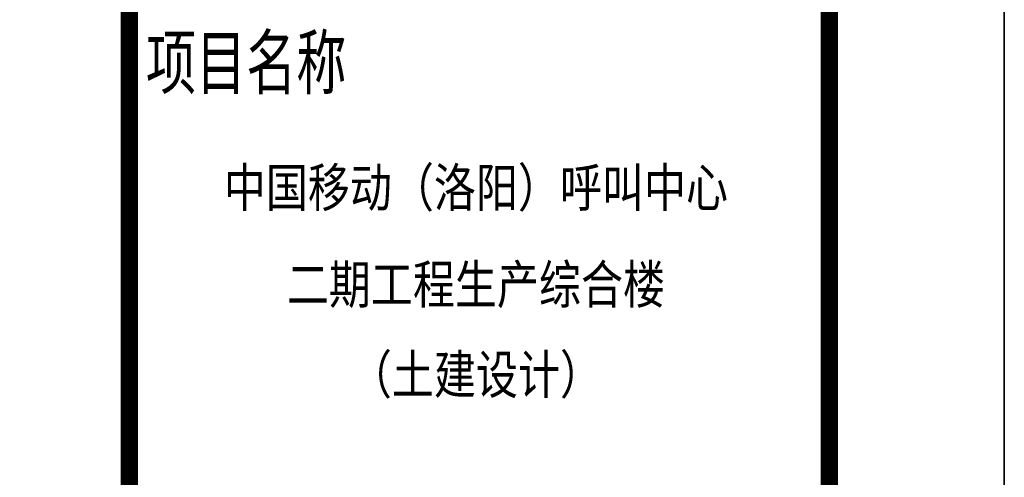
# Model space of a CAD drawing. Extents: x 1109697 to 1467097, y -139975 to 53891.
# Tile 248 of 256: x 1356371 to 1361997, y -66364 to -63746. Entities that reach past the tile are written whole.
import ezdxf
from ezdxf.enums import TextEntityAlignment as Align

# ---------------------------------------------------------------- set-up
doc = ezdxf.new("R2010")
doc.units = 0
doc.header["$LTSCALE"] = 1000
doc.header["$MEASUREMENT"] = 0
doc.layers.add('PUB_TEXT', color=7, linetype='Continuous')
doc.layers.add('PUB_TITLE', color=4, linetype='Continuous')
doc.layers.add('图框', color=4, linetype='Continuous', lineweight=35)
doc.styles.add('-黑体', font='simhei.ttf', dxfattribs={"width": 0.8})

# ---------------------------------------------------------------- blocks, each defined once
blk = doc.blocks.new('图签01')
at = {"layer": '图框', "style": '-黑体', "width": 0.7}
blk.add_text('项目名称', height=300, dxfattribs=at).set_placement((1793978.5, 91741.2))
at = {"layer": '图框', "style": '-黑体', "width": 0.8}
for s, height, p in [('中国移动（洛阳）呼叫中心', 220.011, (1795863.8, 91064.8)), ('二期工程生产综合楼', 220.01, (1795863.8, 90510.8)), ('（土建设计）', 220.01, (1795863.8, 89995.8))]:
    blk.add_text(s, height=height, dxfattribs=at).set_placement(p, align=Align.CENTER)

msp = doc.modelspace()

# ---------------------------------------------------------------- linework, layer by layer
at = {"layer": 'PUB_TITLE'}
for points in [[(1277897, -74118.9), (1361997, -74118.9), (1361997, -14718.9), (1277897, -14718.9)], [(1361997, -74118.9), (1446097, -74118.9), (1446097, -14718.9), (1361997, -14718.9)]]:
    msp.add_lwpolyline(points, close=True, dxfattribs=at)
at = {"layer": 'PUB_TITLE', "const_width": 100}
msp.add_lwpolyline([(1280397, -73118.9), (1360997, -73118.9), (1360997, -15718.9), (1280397, -15718.9)], close=True, dxfattribs=at)
msp.add_lwpolyline([(1356997, -15718.9), (1356997, -73118.9)], dxfattribs=at)

# ---------------------------------------------------------------- block references
at = {"layer": 'PUB_TEXT'}
msp.add_blockref('图签01', (-436886, -155881.3), dxfattribs=at)

doc.saveas('drawing.dxf')
